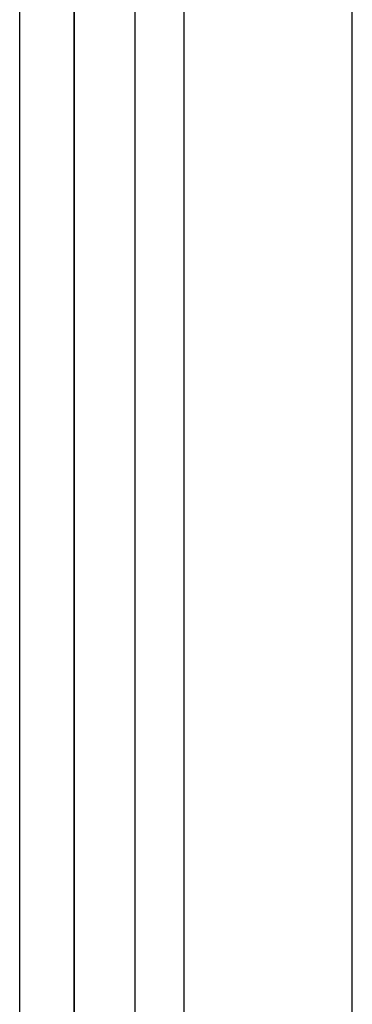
# Model space of a CAD drawing. Header units: millimetres. Extents: x -15 to 7, y 1 to 148.
# Tile 105 of 256: x -5.247 to -4.65, y 17.489 to 19.257. Entities that reach past the tile are written whole.
import ezdxf

# ---------------------------------------------------------------- set-up
doc = ezdxf.new("R2010")
doc.units = ezdxf.units.MM
doc.header["$MEASUREMENT"] = 0
doc.layers.add('Default', color=7, linetype='Continuous', true_color=0x000000)

msp = doc.modelspace()

# ---------------------------------------------------------------- linework, layer by layer
at = {"layer": 'Default', "color": 254, "true_color": 0xcad1ee}
for points in [[(-5.1497, 6.6918), (-5.1497, 71.2156)], [(-4.6497, 6.9603), (-4.6497, 69.7052)], [(-5.1497, 69.6998), (-5.1497, 6.9734)], [(-5.2473, 9.1952), (-5.2473, 68.0393)], [(-5.1497, 9.1926), (-5.1497, 68.0403)]]:
    msp.add_lwpolyline(points, dxfattribs=at)
at = {"layer": 'Default', "color": 171, "true_color": 0x8080ff}
for points in [[(-4.9524, 70.4573), (-4.9524, 1.062)], [(-5.0397, 3.37), (-5.0397, 27.5187)]]:
    msp.add_lwpolyline(points, dxfattribs=at)

doc.saveas('drawing.dxf')
